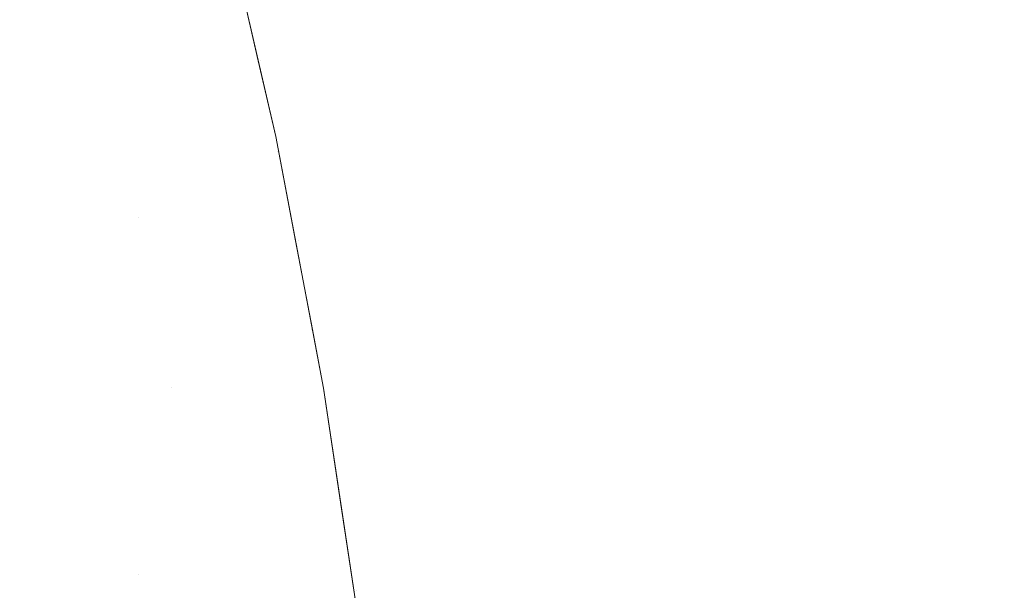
# Model space of a CAD drawing. Header units: centimetres. Extents: x -17.1 to 18.2, y 3.4 to 5.2.
# Tile 154 of 256: x -5.2402 to -5.219, y 5.1207 to 5.133. Entities that reach past the tile are written whole.
import ezdxf

# ---------------------------------------------------------------- set-up
doc = ezdxf.new("R2010")
doc.units = ezdxf.units.CM
doc.header["$LTSCALE"] = 2.54
doc.layers.add('Lucido design-1', color=7, linetype='Continuous')

# ---------------------------------------------------------------- blocks, each defined once
blk = doc.blocks.new('Gruppo-4-1')
at = {"color": 7, "linetype": 'Continuous', "lineweight": 9}
for points, invisible_edges in [([(-5.235872, 5.135683, -1872.715514), (-5.235923, 5.136021, -1872.712183), (-5.234986, 5.132086, -1872.712227)], 11), ([(-5.235923, 5.136021, -1872.712183), (-5.23582, 5.136021, -1872.708856), (-5.234884, 5.132086, -1872.708944), (-5.234986, 5.132086, -1872.712227)], 15), ([(-5.234714, 5.132086, -1872.705672), (-5.234884, 5.132086, -1872.708944), (-5.23582, 5.136021, -1872.708856), (-5.235648, 5.136021, -1872.705539)], 15), ([(-5.235648, 5.136021, -1872.705539), (-5.235408, 5.136021, -1872.702237), (-5.234478, 5.132086, -1872.702413), (-5.234714, 5.132086, -1872.705672)], 15), ([(-5.234174, 5.132086, -1872.699174), (-5.234478, 5.132086, -1872.702413), (-5.235408, 5.136021, -1872.702237), (-5.235101, 5.136021, -1872.698954)], 15), ([(-5.235101, 5.136021, -1872.698954), (-5.234727, 5.136021, -1872.695695), (-5.233806, 5.132086, -1872.695958), (-5.234174, 5.132086, -1872.699174)], 15), ([(-5.233372, 5.132086, -1872.69277), (-5.233806, 5.132086, -1872.695958), (-5.234727, 5.136021, -1872.695695), (-5.234288, 5.136021, -1872.692464)], 15), ([(-5.234288, 5.136021, -1872.692464), (-5.233784, 5.136021, -1872.689266), (-5.232876, 5.132086, -1872.689615), (-5.233372, 5.132086, -1872.69277)], 15), ([(-5.232317, 5.132086, -1872.686496), (-5.232876, 5.132086, -1872.689615), (-5.233784, 5.136021, -1872.689266), (-5.233218, 5.136021, -1872.686106)], 15), ([(-5.233218, 5.136021, -1872.686106), (-5.232591, 5.136021, -1872.682986), (-5.231698, 5.132086, -1872.683418), (-5.232317, 5.132086, -1872.686496)], 15), ([(-5.231021, 5.132086, -1872.680384), (-5.231698, 5.132086, -1872.683418), (-5.232591, 5.136021, -1872.682986), (-5.231905, 5.136021, -1872.679911)], 15), ([(-5.231905, 5.136021, -1872.679911), (-5.23116, 5.136021, -1872.676885), (-5.230287, 5.132086, -1872.677398), (-5.231021, 5.132086, -1872.680384)], 15), ([(-5.229497, 5.132086, -1872.674464), (-5.230287, 5.132086, -1872.677398), (-5.23116, 5.136021, -1872.676885), (-5.230361, 5.136021, -1872.673912)], 15), ([(-5.230361, 5.136021, -1872.673912), (-5.229507, 5.136021, -1872.670993), (-5.228655, 5.132086, -1872.671584), (-5.229497, 5.132086, -1872.674464)], 15), ([(-5.227763, 5.132086, -1872.668762), (-5.228655, 5.132086, -1872.671584), (-5.229507, 5.136021, -1872.670993), (-5.228603, 5.136021, -1872.668133)], 15), ([(-5.228603, 5.136021, -1872.668133), (-5.227649, 5.136021, -1872.665335), (-5.226822, 5.132086, -1872.666001), (-5.227763, 5.132086, -1872.668762)], 15), ([(-5.225835, 5.132086, -1872.663302), (-5.226822, 5.132086, -1872.666001), (-5.227649, 5.136021, -1872.665335), (-5.226649, 5.136021, -1872.6626)], 15), ([(-5.226649, 5.136021, -1872.6626), (-5.225604, 5.136021, -1872.659931), (-5.224804, 5.132086, -1872.660669), (-5.225835, 5.132086, -1872.663302)], 15), ([(-5.223732, 5.132086, -1872.658102), (-5.224804, 5.132086, -1872.660669), (-5.225604, 5.136021, -1872.659931), (-5.224517, 5.136021, -1872.65733)], 15), ([(-5.224517, 5.136021, -1872.65733), (-5.223391, 5.136021, -1872.654799), (-5.222621, 5.132086, -1872.655605), (-5.223732, 5.132086, -1872.658102)], 15), ([(-5.221473, 5.132086, -1872.653178), (-5.222621, 5.132086, -1872.655605), (-5.223391, 5.136021, -1872.654799), (-5.222229, 5.136021, -1872.652339)], 15), ([(-5.222229, 5.136021, -1872.652339), (-5.221031, 5.136021, -1872.649952), (-5.220292, 5.132086, -1872.650822), (-5.221473, 5.132086, -1872.653178)], 15), ([(-5.219079, 5.132086, -1872.64854), (-5.220292, 5.132086, -1872.650822), (-5.221031, 5.136021, -1872.649952), (-5.219802, 5.136021, -1872.647639)], 15), ([(-5.219802, 5.136021, -1872.647639), (-5.218544, 5.136021, -1872.6454), (-5.217838, 5.132086, -1872.646331), (-5.219079, 5.132086, -1872.64854)], 15), ([(-5.235042, 5.132081, -1872.915514), (-5.235872, 5.135683, -1872.915514), (-5.235872, 5.135683, -1872.715514), (-5.234667, 5.130454, -1872.715514)], 10), ([(-5.234986, 5.132086, -1872.712227), (-5.234667, 5.130454, -1872.715514), (-5.235872, 5.135683, -1872.715514)], 9), ([(-5.235502, 5.13403, -1872.918638), (-5.235872, 5.135683, -1872.915514), (-5.235042, 5.132081, -1872.915514), (-5.23505, 5.13207, -1872.918638)], 13), ([(-5.237454, 5.13085, -1872.943094), (-5.238012, 5.130567, -1872.946019), (-5.238905, 5.134314, -1872.946019), (-5.238356, 5.134632, -1872.943094)], 15), ([(-5.237389, 5.133005, -1872.940129), (-5.236951, 5.131105, -1872.940129), (-5.237454, 5.13085, -1872.943094), (-5.238356, 5.134632, -1872.943094)], 15), ([(18.147234, 5.134414, -1872.221545), (-17.020308, 5.134414, -1872.221545), (-17.020308, 5.130283, -1872.220142), (18.147234, 5.130283, -1872.220142)], 5), ([(-5.239506, 5.133966, -1872.948903), (-5.238905, 5.134314, -1872.946019), (-5.238012, 5.130567, -1872.946019), (-5.238622, 5.130257, -1872.948903)], 15), ([(-5.23505, 5.13207, -1872.918638), (-5.235142, 5.132024, -1872.921758), (-5.235593, 5.13398, -1872.921758), (-5.235502, 5.13403, -1872.918638)], 15), ([(-5.238622, 5.130257, -1872.948903), (-5.239284, 5.129921, -1872.95174), (-5.240158, 5.133589, -1872.95174), (-5.239506, 5.133966, -1872.948903)], 15), ([(-5.235295, 5.131946, -1872.924868), (-5.235508, 5.131838, -1872.927965), (-5.235957, 5.133783, -1872.927965), (-5.235745, 5.133898, -1872.924868)], 15), ([(-5.235745, 5.133898, -1872.924868), (-5.235593, 5.13398, -1872.921758), (-5.235142, 5.132024, -1872.921758), (-5.235295, 5.131946, -1872.924868)], 15), ([(-5.235781, 5.131699, -1872.931044), (-5.236114, 5.13153, -1872.934101), (-5.236558, 5.133457, -1872.934101), (-5.236228, 5.133636, -1872.931044)], 15), ([(-5.236228, 5.133636, -1872.931044), (-5.235957, 5.133783, -1872.927965), (-5.235508, 5.131838, -1872.927965), (-5.235781, 5.131699, -1872.931044)], 15), ([(-5.240858, 5.133183, -1872.954529), (-5.240158, 5.133589, -1872.95174), (-5.239284, 5.129921, -1872.95174), (-5.239995, 5.12956, -1872.954529)], 15), ([(-5.236945, 5.133246, -1872.93713), (-5.236558, 5.133457, -1872.934101), (-5.236114, 5.13153, -1872.934101), (-5.236504, 5.131332, -1872.93713)], 15), ([(-5.239995, 5.12956, -1872.954529), (-5.240753, 5.129175, -1872.957266), (-5.241605, 5.13275, -1872.957266), (-5.240858, 5.133183, -1872.954529)], 15), ([(-5.236504, 5.131332, -1872.93713), (-5.236951, 5.131105, -1872.940129), (-5.237389, 5.133005, -1872.940129), (-5.236945, 5.133246, -1872.93713)], 15), ([(-5.234878, 5.130009, -1872.924868), (-5.235093, 5.129908, -1872.927965), (-5.235508, 5.131838, -1872.927965), (-5.235295, 5.131946, -1872.924868)], 15), ([(-5.235295, 5.131946, -1872.924868), (-5.235142, 5.132024, -1872.921758), (-5.234725, 5.130082, -1872.921758), (-5.234878, 5.130009, -1872.924868)], 15), ([(-5.234632, 5.130126, -1872.918638), (-5.234725, 5.130082, -1872.921758), (-5.235142, 5.132024, -1872.921758), (-5.23505, 5.13207, -1872.918638)], 15), ([(-5.23505, 5.13207, -1872.918638), (-5.235042, 5.132081, -1872.915514), (-5.234667, 5.130454, -1872.915514)], 9), ([(-5.234667, 5.130454, -1872.915514), (-5.234632, 5.130126, -1872.918638), (-5.23505, 5.13207, -1872.918638)], 11), ([(-5.234667, 5.130454, -1872.715514), (-5.234667, 5.130454, -1872.915514), (-5.235042, 5.132081, -1872.915514)], 9), ([(-5.234986, 5.132086, -1872.712227), (-5.234884, 5.132086, -1872.708944), (-5.23408, 5.128212, -1872.70902), (-5.234181, 5.128212, -1872.712265)], 15), ([(-5.234181, 5.128212, -1872.712265), (-5.234667, 5.130454, -1872.715514), (-5.234986, 5.132086, -1872.712227)], 11), ([(-5.233913, 5.128212, -1872.705785), (-5.23408, 5.128212, -1872.70902), (-5.234884, 5.132086, -1872.708944), (-5.234714, 5.132086, -1872.705672)], 15), ([(-5.234714, 5.132086, -1872.705672), (-5.234478, 5.132086, -1872.702413), (-5.233679, 5.128212, -1872.702565), (-5.233913, 5.128212, -1872.705785)], 15), ([(-5.233379, 5.128212, -1872.699363), (-5.233679, 5.128212, -1872.702565), (-5.234478, 5.132086, -1872.702413), (-5.234174, 5.132086, -1872.699174)], 15), ([(-5.234174, 5.132086, -1872.699174), (-5.233806, 5.132086, -1872.695958), (-5.233014, 5.128212, -1872.696184), (-5.233379, 5.128212, -1872.699363)], 15), ([(-5.232586, 5.128212, -1872.693033), (-5.233014, 5.128212, -1872.696184), (-5.233806, 5.132086, -1872.695958), (-5.233372, 5.132086, -1872.69277)], 15), ([(-5.233372, 5.132086, -1872.69277), (-5.232876, 5.132086, -1872.689615), (-5.232095, 5.128212, -1872.689914), (-5.232586, 5.128212, -1872.693033)], 15), ([(-5.231543, 5.128212, -1872.686831), (-5.232095, 5.128212, -1872.689914), (-5.232876, 5.132086, -1872.689615), (-5.232317, 5.132086, -1872.686496)], 15), ([(-5.232317, 5.132086, -1872.686496), (-5.231698, 5.132086, -1872.683418), (-5.230932, 5.128212, -1872.683789), (-5.231543, 5.128212, -1872.686831)], 15), ([(-5.230262, 5.128212, -1872.68079), (-5.230932, 5.128212, -1872.683789), (-5.231698, 5.132086, -1872.683418), (-5.231021, 5.132086, -1872.680384)], 15), ([(-5.231021, 5.132086, -1872.680384), (-5.230287, 5.132086, -1872.677398), (-5.229536, 5.128212, -1872.677839), (-5.230262, 5.128212, -1872.68079)], 15), ([(-5.228756, 5.128212, -1872.674938), (-5.229536, 5.128212, -1872.677839), (-5.230287, 5.132086, -1872.677398), (-5.229497, 5.132086, -1872.674464)], 15), ([(-5.229497, 5.132086, -1872.674464), (-5.228655, 5.132086, -1872.671584), (-5.227924, 5.128212, -1872.672092), (-5.228756, 5.128212, -1872.674938)], 15), ([(-5.227042, 5.128212, -1872.669303), (-5.227924, 5.128212, -1872.672092), (-5.228655, 5.132086, -1872.671584), (-5.227763, 5.132086, -1872.668762)], 15), ([(-5.227763, 5.132086, -1872.668762), (-5.226822, 5.132086, -1872.666001), (-5.226111, 5.128212, -1872.666573), (-5.227042, 5.128212, -1872.669303)], 15), ([(-5.225136, 5.128212, -1872.663905), (-5.226111, 5.128212, -1872.666573), (-5.226822, 5.132086, -1872.666001), (-5.225835, 5.132086, -1872.663302)], 15), ([(-5.225835, 5.132086, -1872.663302), (-5.224804, 5.132086, -1872.660669), (-5.224117, 5.128212, -1872.661302), (-5.225136, 5.128212, -1872.663905)], 15), ([(-5.223057, 5.128212, -1872.658766), (-5.224117, 5.128212, -1872.661302), (-5.224804, 5.132086, -1872.660669), (-5.223732, 5.132086, -1872.658102)], 15), ([(-5.223732, 5.132086, -1872.658102), (-5.222621, 5.132086, -1872.655605), (-5.221959, 5.128212, -1872.656297), (-5.223057, 5.128212, -1872.658766)], 15), ([(-5.220825, 5.128212, -1872.653898), (-5.221959, 5.128212, -1872.656297), (-5.222621, 5.132086, -1872.655605), (-5.221473, 5.132086, -1872.653178)], 15), ([(-5.221473, 5.132086, -1872.653178), (-5.220292, 5.132086, -1872.650822), (-5.219657, 5.128212, -1872.65157), (-5.220825, 5.128212, -1872.653898)], 15), ([(-5.218458, 5.128212, -1872.649314), (-5.219657, 5.128212, -1872.65157), (-5.220292, 5.132086, -1872.650822), (-5.219079, 5.132086, -1872.64854)], 15), ([(-5.219079, 5.132086, -1872.64854), (-5.217838, 5.132086, -1872.646331), (-5.217231, 5.128212, -1872.64713), (-5.218458, 5.128212, -1872.649314)], 15), ([(-5.235368, 5.129778, -1872.931044), (-5.235702, 5.129619, -1872.934101), (-5.236114, 5.13153, -1872.934101), (-5.235781, 5.131699, -1872.931044)], 15), ([(-5.235781, 5.131699, -1872.931044), (-5.235508, 5.131838, -1872.927965), (-5.235093, 5.129908, -1872.927965), (-5.235368, 5.129778, -1872.931044)], 15), ([(-5.236504, 5.131332, -1872.93713), (-5.236114, 5.13153, -1872.934101), (-5.235702, 5.129619, -1872.934101), (-5.236095, 5.129433, -1872.93713)], 15), ([(-5.236095, 5.129433, -1872.93713), (-5.236546, 5.12922, -1872.940129), (-5.236951, 5.131105, -1872.940129), (-5.236504, 5.131332, -1872.93713)], 15), ([(-5.237454, 5.13085, -1872.943094), (-5.236951, 5.131105, -1872.940129), (-5.236546, 5.12922, -1872.940129), (-5.237052, 5.12898, -1872.943094)], 15), ([(-5.237052, 5.12898, -1872.943094), (-5.237613, 5.128714, -1872.946019), (-5.238012, 5.130567, -1872.946019), (-5.237454, 5.13085, -1872.943094)], 15), ([(-5.238622, 5.130257, -1872.948903), (-5.238012, 5.130567, -1872.946019), (-5.237613, 5.128714, -1872.946019)], 11), ([(-5.234667, 5.130454, -1872.715514), (-5.233638, 5.125031, -1872.715514), (-5.233878, 5.126297, -1872.915514), (-5.23424, 5.128207, -1872.915514)], 10), ([(-5.23424, 5.128207, -1872.915514), (-5.234667, 5.130454, -1872.915514), (-5.234667, 5.130454, -1872.715514)], 10), ([(-5.233638, 5.125031, -1872.715514), (-5.234667, 5.130454, -1872.715514), (-5.234181, 5.128212, -1872.712265)], 10), ([(-5.234632, 5.130126, -1872.918638), (-5.234667, 5.130454, -1872.915514), (-5.23424, 5.128207, -1872.915514)], 9), ([(-17.020308, 5.130283, -1872.220142), (-17.020308, 5.126094, -1872.218921), (18.147234, 5.126094, -1872.218921), (18.147234, 5.128205, -1872.219537)], 10), ([(18.147234, 5.128205, -1872.219537), (18.147234, 5.130283, -1872.220142), (-17.020308, 5.130283, -1872.220142)], 10), ([(-5.237863, 5.126605, -1872.948903), (-5.238533, 5.12631, -1872.95174), (-5.239284, 5.129921, -1872.95174), (-5.238622, 5.130257, -1872.948903)], 15), ([(-5.237613, 5.128714, -1872.946019), (-5.237245, 5.126877, -1872.946019), (-5.237863, 5.126605, -1872.948903), (-5.238622, 5.130257, -1872.948903)], 15), ([(-5.234493, 5.128089, -1872.924868), (-5.234709, 5.127994, -1872.927965), (-5.235093, 5.129908, -1872.927965), (-5.234878, 5.130009, -1872.924868)], 15), ([(-5.234878, 5.130009, -1872.924868), (-5.234725, 5.130082, -1872.921758), (-5.234339, 5.128157, -1872.921758), (-5.234493, 5.128089, -1872.924868)], 15), ([(-5.234246, 5.128198, -1872.918638), (-5.234339, 5.128157, -1872.921758), (-5.234725, 5.130082, -1872.921758), (-5.234632, 5.130126, -1872.918638)], 15), ([(-5.23424, 5.128207, -1872.915514), (-5.234246, 5.128198, -1872.918638), (-5.234632, 5.130126, -1872.918638)], 11), ([(-5.239995, 5.12956, -1872.954529), (-5.239284, 5.129921, -1872.95174), (-5.238533, 5.12631, -1872.95174), (-5.239253, 5.125993, -1872.954529)], 15), ([(-5.235368, 5.129778, -1872.931044), (-5.235093, 5.129908, -1872.927965), (-5.234709, 5.127994, -1872.927965), (-5.234986, 5.127872, -1872.931044)], 15), ([(-5.236095, 5.129433, -1872.93713), (-5.235702, 5.129619, -1872.934101), (-5.235323, 5.127724, -1872.934101), (-5.235718, 5.12755, -1872.93713)], 15), ([(-5.234986, 5.127872, -1872.931044), (-5.235323, 5.127724, -1872.934101), (-5.235702, 5.129619, -1872.934101), (-5.235368, 5.129778, -1872.931044)], 15), ([(-5.239253, 5.125993, -1872.954529), (-5.240022, 5.125655, -1872.957266), (-5.240753, 5.129175, -1872.957266), (-5.239995, 5.12956, -1872.954529)], 15), ([(-5.235718, 5.12755, -1872.93713), (-5.236171, 5.12735, -1872.940129), (-5.236546, 5.12922, -1872.940129), (-5.236095, 5.129433, -1872.93713)], 15), ([(-5.241557, 5.128766, -1872.959948), (-5.240753, 5.129175, -1872.957266), (-5.240022, 5.125655, -1872.957266), (-5.240836, 5.125296, -1872.959948)], 15), ([(-5.237052, 5.12898, -1872.943094), (-5.236546, 5.12922, -1872.940129), (-5.236171, 5.12735, -1872.940129), (-5.236681, 5.127126, -1872.943094)], 15), ([(-5.236681, 5.127126, -1872.943094), (-5.237245, 5.126877, -1872.946019), (-5.237613, 5.128714, -1872.946019), (-5.237052, 5.12898, -1872.943094)], 15), ([(-5.234139, 5.126187, -1872.924868), (-5.234357, 5.126098, -1872.927965), (-5.234709, 5.127994, -1872.927965), (-5.234493, 5.128089, -1872.924868)], 15), ([(-5.234493, 5.128089, -1872.924868), (-5.234339, 5.128157, -1872.921758), (-5.233984, 5.12625, -1872.921758), (-5.234139, 5.126187, -1872.924868)], 15), ([(-5.23389, 5.126288, -1872.918638), (-5.233984, 5.12625, -1872.921758), (-5.234339, 5.128157, -1872.921758), (-5.234246, 5.128198, -1872.918638)], 15), ([(-5.234246, 5.128198, -1872.918638), (-5.23424, 5.128207, -1872.915514), (-5.233878, 5.126297, -1872.915514), (-5.23389, 5.126288, -1872.918638)], 13), ([(-5.234181, 5.128212, -1872.712265), (-5.23408, 5.128212, -1872.70902), (-5.2334, 5.124408, -1872.709085), (-5.2335, 5.124408, -1872.712297)], 15), ([(-5.234181, 5.128212, -1872.712265), (-5.2335, 5.124408, -1872.712297), (-5.233638, 5.125031, -1872.715514)], 11), ([(-5.233234, 5.124408, -1872.705882), (-5.2334, 5.124408, -1872.709085), (-5.23408, 5.128212, -1872.70902), (-5.233913, 5.128212, -1872.705785)], 15), ([(-5.233913, 5.128212, -1872.705785), (-5.233679, 5.128212, -1872.702565), (-5.233003, 5.124408, -1872.702693), (-5.233234, 5.124408, -1872.705882)], 15), ([(-5.232706, 5.124408, -1872.699522), (-5.233003, 5.124408, -1872.702693), (-5.233679, 5.128212, -1872.702565), (-5.233379, 5.128212, -1872.699363)], 15), ([(-5.233379, 5.128212, -1872.699363), (-5.233014, 5.128212, -1872.696184), (-5.232345, 5.124408, -1872.696375), (-5.232706, 5.124408, -1872.699522)], 15), ([(-5.231921, 5.124408, -1872.693255), (-5.232345, 5.124408, -1872.696375), (-5.233014, 5.128212, -1872.696184), (-5.232586, 5.128212, -1872.693033)], 15), ([(-5.232586, 5.128212, -1872.693033), (-5.232095, 5.128212, -1872.689914), (-5.231435, 5.124408, -1872.690167), (-5.231921, 5.124408, -1872.693255)], 15), ([(-5.230889, 5.124408, -1872.687115), (-5.231435, 5.124408, -1872.690167), (-5.232095, 5.128212, -1872.689914), (-5.231543, 5.128212, -1872.686831)], 15), ([(-5.231543, 5.128212, -1872.686831), (-5.230932, 5.128212, -1872.683789), (-5.230283, 5.124408, -1872.684102), (-5.230889, 5.124408, -1872.687115)], 15), ([(-5.22962, 5.124408, -1872.681133), (-5.230283, 5.124408, -1872.684102), (-5.230932, 5.128212, -1872.683789), (-5.230262, 5.128212, -1872.68079)], 15), ([(-5.230262, 5.128212, -1872.68079), (-5.229536, 5.128212, -1872.677839), (-5.228901, 5.124408, -1872.678211), (-5.22962, 5.124408, -1872.681133)], 15), ([(-5.228129, 5.124408, -1872.675339), (-5.228901, 5.124408, -1872.678211), (-5.229536, 5.128212, -1872.677839), (-5.228756, 5.128212, -1872.674938)], 15), ([(-5.228756, 5.128212, -1872.674938), (-5.227924, 5.128212, -1872.672092), (-5.227305, 5.124408, -1872.672521), (-5.228129, 5.124408, -1872.675339)], 15), ([(-5.226431, 5.124408, -1872.66976), (-5.227305, 5.124408, -1872.672521), (-5.227924, 5.128212, -1872.672092), (-5.227042, 5.128212, -1872.669303)], 15), ([(-5.227042, 5.128212, -1872.669303), (-5.226111, 5.128212, -1872.666573), (-5.22551, 5.124408, -1872.667057), (-5.226431, 5.124408, -1872.66976)], 15), ([(-5.224544, 5.124408, -1872.664416), (-5.22551, 5.124408, -1872.667057), (-5.226111, 5.128212, -1872.666573), (-5.225136, 5.128212, -1872.663905)], 15), ([(-5.225136, 5.128212, -1872.663905), (-5.224117, 5.128212, -1872.661302), (-5.223535, 5.124408, -1872.661838), (-5.224544, 5.124408, -1872.664416)], 15), ([(-5.222486, 5.124408, -1872.659327), (-5.223535, 5.124408, -1872.661838), (-5.224117, 5.128212, -1872.661302), (-5.223057, 5.128212, -1872.658766)], 15), ([(-5.223057, 5.128212, -1872.658766), (-5.221959, 5.128212, -1872.656297), (-5.221399, 5.124408, -1872.656883), (-5.222486, 5.124408, -1872.659327)], 15), ([(-5.220276, 5.124408, -1872.654507), (-5.221399, 5.124408, -1872.656883), (-5.221959, 5.128212, -1872.656297), (-5.220825, 5.128212, -1872.653898)], 15), ([(-5.220825, 5.128212, -1872.653898), (-5.219657, 5.128212, -1872.65157), (-5.21912, 5.124408, -1872.652202), (-5.220276, 5.124408, -1872.654507)], 15), ([(-5.217933, 5.124408, -1872.649969), (-5.21912, 5.124408, -1872.652202), (-5.219657, 5.128212, -1872.65157), (-5.218458, 5.128212, -1872.649314)], 15), ([(-5.234986, 5.127872, -1872.931044), (-5.234709, 5.127994, -1872.927965), (-5.234357, 5.126098, -1872.927965), (-5.234635, 5.125984, -1872.931044)], 15), ([(-5.235718, 5.12755, -1872.93713), (-5.235323, 5.127724, -1872.934101), (-5.234973, 5.125846, -1872.934101), (-5.235371, 5.125684, -1872.93713)], 15), ([(-5.234635, 5.125984, -1872.931044), (-5.234973, 5.125846, -1872.934101), (-5.235323, 5.127724, -1872.934101), (-5.234986, 5.127872, -1872.931044)], 15), ([(-5.235371, 5.125684, -1872.93713), (-5.235826, 5.125498, -1872.940129), (-5.236171, 5.12735, -1872.940129), (-5.235718, 5.12755, -1872.93713)], 15), ([(-5.236681, 5.127126, -1872.943094), (-5.236171, 5.12735, -1872.940129), (-5.235826, 5.125498, -1872.940129), (-5.236339, 5.125289, -1872.943094)], 15), ([(-5.236339, 5.125289, -1872.943094), (-5.236907, 5.125057, -1872.946019), (-5.237245, 5.126877, -1872.946019), (-5.236681, 5.127126, -1872.943094)], 15), ([(-5.237863, 5.126605, -1872.948903), (-5.237245, 5.126877, -1872.946019), (-5.236907, 5.125057, -1872.946019)], 11), ([(-5.237221, 5.12302, -1872.948903), (-5.237898, 5.122765, -1872.95174), (-5.238533, 5.12631, -1872.95174), (-5.237863, 5.126605, -1872.948903)], 15), ([(-5.236907, 5.125057, -1872.946019), (-5.236596, 5.123255, -1872.946019), (-5.237221, 5.12302, -1872.948903), (-5.237863, 5.126605, -1872.948903)], 15), ([(-5.239253, 5.125993, -1872.954529), (-5.238533, 5.12631, -1872.95174), (-5.237898, 5.122765, -1872.95174), (-5.238626, 5.122491, -1872.954529)], 15), ([(-5.233815, 5.124302, -1872.924868), (-5.234034, 5.12422, -1872.927965), (-5.234357, 5.126098, -1872.927965), (-5.234139, 5.126187, -1872.924868)], 15), ([(-5.234139, 5.126187, -1872.924868), (-5.233984, 5.12625, -1872.921758), (-5.233659, 5.124361, -1872.921758), (-5.233815, 5.124302, -1872.924868)], 15), ([(-5.233565, 5.124397, -1872.918638), (-5.233659, 5.124361, -1872.921758), (-5.233984, 5.12625, -1872.921758), (-5.23389, 5.126288, -1872.918638)], 15), ([(-5.23389, 5.126288, -1872.918638), (-5.233878, 5.126297, -1872.915514), (-5.233638, 5.125031, -1872.915514)], 9), ([(-5.233638, 5.125031, -1872.915514), (-5.233565, 5.124397, -1872.918638), (-5.23389, 5.126288, -1872.918638)], 11), ([(-5.233638, 5.125031, -1872.715514), (-5.233638, 5.125031, -1872.915514), (-5.233878, 5.126297, -1872.915514)], 9), ([(18.147234, 5.126094, -1872.218921), (-17.020308, 5.126094, -1872.218921), (-17.020308, 5.121856, -1872.217884), (18.147234, 5.121856, -1872.217884)], 5), ([(-5.238626, 5.122491, -1872.954529), (-5.239403, 5.122199, -1872.957266), (-5.240022, 5.125655, -1872.957266), (-5.239253, 5.125993, -1872.954529)], 15), ([(-5.234313, 5.124115, -1872.931044), (-5.234653, 5.123987, -1872.934101), (-5.234973, 5.125846, -1872.934101), (-5.234635, 5.125984, -1872.931044)], 15), ([(-5.234635, 5.125984, -1872.931044), (-5.234357, 5.126098, -1872.927965), (-5.234034, 5.12422, -1872.927965), (-5.234313, 5.124115, -1872.931044)], 15), ([(-5.235371, 5.125684, -1872.93713), (-5.234973, 5.125846, -1872.934101), (-5.234653, 5.123987, -1872.934101), (-5.235053, 5.123836, -1872.93713)], 15), ([(-5.240836, 5.125296, -1872.959948), (-5.240022, 5.125655, -1872.957266), (-5.239403, 5.122199, -1872.957266), (-5.240226, 5.121889, -1872.959948)], 15), ([(-5.235053, 5.123836, -1872.93713), (-5.235511, 5.123664, -1872.940129), (-5.235826, 5.125498, -1872.940129), (-5.235371, 5.125684, -1872.93713)], 15), ([(-5.236339, 5.125289, -1872.943094), (-5.235826, 5.125498, -1872.940129), (-5.235511, 5.123664, -1872.940129), (-5.236026, 5.12347, -1872.943094)], 15), ([(-5.236026, 5.12347, -1872.943094), (-5.236596, 5.123255, -1872.946019), (-5.236907, 5.125057, -1872.946019), (-5.236339, 5.125289, -1872.943094)], 15), ([(-5.233638, 5.125031, -1872.715514), (-5.232801, 5.119441, -1872.715514), (-5.232801, 5.119441, -1872.915514), (-5.233264, 5.122531, -1872.915514)], 10), ([(-5.233264, 5.122531, -1872.915514), (-5.233638, 5.125031, -1872.915514), (-5.233638, 5.125031, -1872.715514)], 10), ([(-5.232935, 5.120683, -1872.712324), (-5.232801, 5.119441, -1872.715514), (-5.233638, 5.125031, -1872.715514), (-5.2335, 5.124408, -1872.712297)], 13), ([(-5.233565, 5.124397, -1872.918638), (-5.233638, 5.125031, -1872.915514), (-5.233264, 5.122531, -1872.915514), (-5.233268, 5.122525, -1872.918638)], 13), ([(-5.23352, 5.122438, -1872.924868), (-5.233739, 5.122362, -1872.927965), (-5.234034, 5.12422, -1872.927965), (-5.233815, 5.124302, -1872.924868)], 15), ([(-5.233815, 5.124302, -1872.924868), (-5.233659, 5.124361, -1872.921758), (-5.233363, 5.122492, -1872.921758), (-5.23352, 5.122438, -1872.924868)], 15), ([(-5.233268, 5.122525, -1872.918638), (-5.233363, 5.122492, -1872.921758), (-5.233659, 5.124361, -1872.921758), (-5.233565, 5.124397, -1872.918638)], 15), ([(-5.2335, 5.124408, -1872.712297), (-5.2334, 5.124408, -1872.709085), (-5.232836, 5.120683, -1872.709138), (-5.232935, 5.120683, -1872.712324)], 15), ([(-5.232671, 5.120683, -1872.705961), (-5.232836, 5.120683, -1872.709138), (-5.2334, 5.124408, -1872.709085), (-5.233234, 5.124408, -1872.705882)], 15), ([(-5.233234, 5.124408, -1872.705882), (-5.233003, 5.124408, -1872.702693), (-5.232442, 5.120683, -1872.702799), (-5.232671, 5.120683, -1872.705961)], 15), ([(-5.232147, 5.120683, -1872.699655), (-5.232442, 5.120683, -1872.702799), (-5.233003, 5.124408, -1872.702693), (-5.232706, 5.124408, -1872.699522)], 15), ([(-5.232706, 5.124408, -1872.699522), (-5.232345, 5.124408, -1872.696375), (-5.23179, 5.120683, -1872.696534), (-5.232147, 5.120683, -1872.699655)], 15), ([(-5.231369, 5.120683, -1872.69344), (-5.23179, 5.120683, -1872.696534), (-5.232345, 5.124408, -1872.696375), (-5.231921, 5.124408, -1872.693255)], 15), ([(-5.231921, 5.124408, -1872.693255), (-5.231435, 5.124408, -1872.690167), (-5.230887, 5.120683, -1872.690377), (-5.231369, 5.120683, -1872.69344)], 15), ([(-5.230345, 5.120683, -1872.68735), (-5.230887, 5.120683, -1872.690377), (-5.231435, 5.124408, -1872.690167), (-5.230889, 5.124408, -1872.687115)], 15), ([(-5.230889, 5.124408, -1872.687115), (-5.230283, 5.124408, -1872.684102), (-5.229744, 5.120683, -1872.684363), (-5.230345, 5.120683, -1872.68735)], 15), ([(-5.229087, 5.120683, -1872.681418), (-5.229744, 5.120683, -1872.684363), (-5.230283, 5.124408, -1872.684102), (-5.22962, 5.124408, -1872.681133)], 15), ([(-5.22962, 5.124408, -1872.681133), (-5.228901, 5.124408, -1872.678211), (-5.228374, 5.120683, -1872.67852), (-5.229087, 5.120683, -1872.681418)], 15), ([(-5.227608, 5.120683, -1872.675673), (-5.228374, 5.120683, -1872.67852), (-5.228901, 5.124408, -1872.678211), (-5.228129, 5.124408, -1872.675339)], 15), ([(-5.228129, 5.124408, -1872.675339), (-5.227305, 5.124408, -1872.672521), (-5.226791, 5.120683, -1872.672878), (-5.227608, 5.120683, -1872.675673)], 15), ([(-5.225925, 5.120683, -1872.670139), (-5.226791, 5.120683, -1872.672878), (-5.227305, 5.124408, -1872.672521), (-5.226431, 5.124408, -1872.66976)], 15), ([(-5.226431, 5.124408, -1872.66976), (-5.22551, 5.124408, -1872.667057), (-5.225011, 5.120683, -1872.667459), (-5.225925, 5.120683, -1872.670139)], 15), ([(-5.224053, 5.120683, -1872.664839), (-5.225011, 5.120683, -1872.667459), (-5.22551, 5.124408, -1872.667057), (-5.224544, 5.124408, -1872.664416)], 15), ([(-5.224544, 5.124408, -1872.664416), (-5.223535, 5.124408, -1872.661838), (-5.223053, 5.120683, -1872.662283), (-5.224053, 5.120683, -1872.664839)], 15), ([(-5.222012, 5.120683, -1872.659793), (-5.223053, 5.120683, -1872.662283), (-5.223535, 5.124408, -1872.661838), (-5.222486, 5.124408, -1872.659327)], 15), ([(-5.222486, 5.124408, -1872.659327), (-5.221399, 5.124408, -1872.656883), (-5.220934, 5.120683, -1872.657369), (-5.222012, 5.120683, -1872.659793)], 15), ([(-5.21982, 5.120683, -1872.655013), (-5.220934, 5.120683, -1872.657369), (-5.221399, 5.124408, -1872.656883), (-5.220276, 5.124408, -1872.654507)], 15), ([(-5.220276, 5.124408, -1872.654507), (-5.21912, 5.124408, -1872.652202), (-5.218674, 5.120683, -1872.652727), (-5.21982, 5.120683, -1872.655013)], 15), ([(-5.217497, 5.120683, -1872.650512), (-5.218674, 5.120683, -1872.652727), (-5.21912, 5.124408, -1872.652202), (-5.217933, 5.124408, -1872.649969)], 15), ([(-5.23402, 5.122265, -1872.931044), (-5.234362, 5.122146, -1872.934101), (-5.234653, 5.123987, -1872.934101), (-5.234313, 5.124115, -1872.931044)], 15), ([(-5.234313, 5.124115, -1872.931044), (-5.234034, 5.12422, -1872.927965), (-5.233739, 5.122362, -1872.927965), (-5.23402, 5.122265, -1872.931044)], 15), ([(-5.235053, 5.123836, -1872.93713), (-5.234653, 5.123987, -1872.934101), (-5.234362, 5.122146, -1872.934101), (-5.234763, 5.122008, -1872.93713)], 15), ([(-5.236026, 5.12347, -1872.943094), (-5.235511, 5.123664, -1872.940129), (-5.235223, 5.121849, -1872.940129), (-5.235741, 5.12167, -1872.943094)], 15), ([(-5.234763, 5.122008, -1872.93713), (-5.235223, 5.121849, -1872.940129), (-5.235511, 5.123664, -1872.940129), (-5.235053, 5.123836, -1872.93713)], 15), ([(-5.235741, 5.12167, -1872.943094), (-5.236314, 5.121471, -1872.946019), (-5.236596, 5.123255, -1872.946019), (-5.236026, 5.12347, -1872.943094)], 15), ([(-5.237221, 5.12302, -1872.948903), (-5.236596, 5.123255, -1872.946019), (-5.236314, 5.121471, -1872.946019), (-5.236942, 5.121254, -1872.948903)], 15), ([(-5.236942, 5.121254, -1872.948903), (-5.237622, 5.121019, -1872.95174), (-5.237898, 5.122765, -1872.95174), (-5.237221, 5.12302, -1872.948903)], 15), ([(-5.238626, 5.122491, -1872.954529), (-5.237898, 5.122765, -1872.95174), (-5.237622, 5.121019, -1872.95174)], 11), ([(-5.238105, 5.11906, -1872.954529), (-5.238889, 5.118813, -1872.957266), (-5.239403, 5.122199, -1872.957266), (-5.238626, 5.122491, -1872.954529)], 15), ([(-5.237622, 5.121019, -1872.95174), (-5.237371, 5.119292, -1872.95174), (-5.238105, 5.11906, -1872.954529), (-5.238626, 5.122491, -1872.954529)], 15), ([(-5.233252, 5.120593, -1872.924868), (-5.233473, 5.120523, -1872.927965), (-5.233739, 5.122362, -1872.927965), (-5.23352, 5.122438, -1872.924868)], 15), ([(-5.23352, 5.122438, -1872.924868), (-5.233363, 5.122492, -1872.921758), (-5.233095, 5.120643, -1872.921758), (-5.233252, 5.120593, -1872.924868)], 15), ([(-5.233, 5.120673, -1872.918638), (-5.233095, 5.120643, -1872.921758), (-5.233363, 5.122492, -1872.921758), (-5.233268, 5.122525, -1872.918638)], 15), ([(-5.233268, 5.122525, -1872.918638), (-5.233264, 5.122531, -1872.915514), (-5.232801, 5.119441, -1872.915514), (-5.233, 5.120673, -1872.918638)], 13), ([(-5.240226, 5.121889, -1872.959948), (-5.239403, 5.122199, -1872.957266), (-5.238889, 5.118813, -1872.957266), (-5.239719, 5.118551, -1872.959948)], 15), ([(-5.233755, 5.120434, -1872.931044), (-5.234098, 5.120326, -1872.934101), (-5.234362, 5.122146, -1872.934101), (-5.23402, 5.122265, -1872.931044)], 15), ([(-5.23402, 5.122265, -1872.931044), (-5.233739, 5.122362, -1872.927965), (-5.233473, 5.120523, -1872.927965), (-5.233755, 5.120434, -1872.931044)], 15), ([(-5.234501, 5.120199, -1872.93713), (-5.234963, 5.120053, -1872.940129), (-5.235223, 5.121849, -1872.940129), (-5.234763, 5.122008, -1872.93713)], 15), ([(-5.234763, 5.122008, -1872.93713), (-5.234362, 5.122146, -1872.934101), (-5.234098, 5.120326, -1872.934101), (-5.234501, 5.120199, -1872.93713)], 15), ([(18.147234, 5.117577, -1872.217033), (18.147234, 5.121856, -1872.217884), (-17.020308, 5.121856, -1872.217884), (-17.020308, 5.120679, -1872.21765)], 10), ([(-5.239719, 5.118551, -1872.959948), (-5.240595, 5.118274, -1872.962573), (-5.241094, 5.121562, -1872.962573), (-5.240226, 5.121889, -1872.959948)], 15), ([(-5.235741, 5.12167, -1872.943094), (-5.235223, 5.121849, -1872.940129), (-5.234963, 5.120053, -1872.940129), (-5.235482, 5.119889, -1872.943094)], 15), ([(-5.235482, 5.119889, -1872.943094), (-5.236058, 5.119707, -1872.946019), (-5.236314, 5.121471, -1872.946019), (-5.235741, 5.12167, -1872.943094)], 15), ([(-5.236942, 5.121254, -1872.948903), (-5.236314, 5.121471, -1872.946019), (-5.236058, 5.119707, -1872.946019), (-5.236688, 5.119508, -1872.948903)], 15), ([(-5.236688, 5.119508, -1872.948903), (-5.237371, 5.119292, -1872.95174), (-5.237622, 5.121019, -1872.95174), (-5.236942, 5.121254, -1872.948903)], 15), ([(-5.232935, 5.120683, -1872.712324), (-5.232836, 5.120683, -1872.709138), (-5.232379, 5.11704, -1872.709181), (-5.232477, 5.11704, -1872.712345)], 15), ([(-5.232477, 5.11704, -1872.712345), (-5.232801, 5.119441, -1872.715514), (-5.232935, 5.120683, -1872.712324)], 11), ([(-5.232215, 5.11704, -1872.706026), (-5.232379, 5.11704, -1872.709181), (-5.232836, 5.120683, -1872.709138), (-5.232671, 5.120683, -1872.705961)], 15), ([(-5.232671, 5.120683, -1872.705961), (-5.232442, 5.120683, -1872.702799), (-5.231987, 5.11704, -1872.702885), (-5.232215, 5.11704, -1872.706026)], 15), ([(-5.231695, 5.11704, -1872.699762), (-5.231987, 5.11704, -1872.702885), (-5.232442, 5.120683, -1872.702799), (-5.232147, 5.120683, -1872.699655)], 15), ([(-5.232147, 5.120683, -1872.699655), (-5.23179, 5.120683, -1872.696534), (-5.23134, 5.11704, -1872.696662), (-5.231695, 5.11704, -1872.699762)], 15), ([(-5.230922, 5.11704, -1872.693589), (-5.23134, 5.11704, -1872.696662), (-5.23179, 5.120683, -1872.696534), (-5.231369, 5.120683, -1872.69344)], 15), ([(-5.231369, 5.120683, -1872.69344), (-5.230887, 5.120683, -1872.690377), (-5.230443, 5.11704, -1872.690548), (-5.230922, 5.11704, -1872.693589)], 15), ([(-5.229905, 5.11704, -1872.687541), (-5.230443, 5.11704, -1872.690548), (-5.230887, 5.120683, -1872.690377), (-5.230345, 5.120683, -1872.68735)], 15), ([(-5.230345, 5.120683, -1872.68735), (-5.229744, 5.120683, -1872.684363), (-5.229308, 5.11704, -1872.684574), (-5.229905, 5.11704, -1872.687541)], 15), ([(-5.228655, 5.11704, -1872.681649), (-5.229308, 5.11704, -1872.684574), (-5.229744, 5.120683, -1872.684363), (-5.229087, 5.120683, -1872.681418)], 15), ([(-5.229087, 5.120683, -1872.681418), (-5.228374, 5.120683, -1872.67852), (-5.227947, 5.11704, -1872.678771), (-5.228655, 5.11704, -1872.681649)], 15), ([(-5.227187, 5.11704, -1872.675942), (-5.227947, 5.11704, -1872.678771), (-5.228374, 5.120683, -1872.67852), (-5.227608, 5.120683, -1872.675673)], 15), ([(-5.227608, 5.120683, -1872.675673), (-5.226791, 5.120683, -1872.672878), (-5.226375, 5.11704, -1872.673166), (-5.227187, 5.11704, -1872.675942)], 15), ([(-5.225514, 5.11704, -1872.670446), (-5.226375, 5.11704, -1872.673166), (-5.226791, 5.120683, -1872.672878), (-5.225925, 5.120683, -1872.670139)], 15), ([(-5.225925, 5.120683, -1872.670139), (-5.225011, 5.120683, -1872.667459), (-5.224607, 5.11704, -1872.667784), (-5.225514, 5.11704, -1872.670446)], 15), ([(-5.223656, 5.11704, -1872.665183), (-5.224607, 5.11704, -1872.667784), (-5.225011, 5.120683, -1872.667459), (-5.224053, 5.120683, -1872.664839)], 15), ([(-5.224053, 5.120683, -1872.664839), (-5.223053, 5.120683, -1872.662283), (-5.222662, 5.11704, -1872.662644), (-5.223656, 5.11704, -1872.665183)], 15), ([(-5.221628, 5.11704, -1872.66017), (-5.222662, 5.11704, -1872.662644), (-5.223053, 5.120683, -1872.662283), (-5.222012, 5.120683, -1872.659793)], 15), ([(-5.222012, 5.120683, -1872.659793), (-5.220934, 5.120683, -1872.657369), (-5.220557, 5.11704, -1872.657763), (-5.221628, 5.11704, -1872.66017)], 15), ([(-5.219451, 5.11704, -1872.655423), (-5.220557, 5.11704, -1872.657763), (-5.220934, 5.120683, -1872.657369), (-5.21982, 5.120683, -1872.655013)], 15), ([(-5.21982, 5.120683, -1872.655013), (-5.218674, 5.120683, -1872.652727), (-5.218313, 5.11704, -1872.653152), (-5.219451, 5.11704, -1872.655423)], 15)]:
    blk.add_3dface(points, dxfattribs=dict(at, invisible_edges=invisible_edges))
blk = doc.blocks.new('Gruppo-5-1')
at = {"color": 7}
blk.add_blockref('Gruppo-4-1', (0, 0), dxfattribs=at)

msp = doc.modelspace()

# ---------------------------------------------------------------- block references
at = {"layer": 'Lucido design-1', "color": 7}
msp.add_blockref('Gruppo-5-1', (0, 0), dxfattribs=at)

doc.saveas('drawing.dxf')
